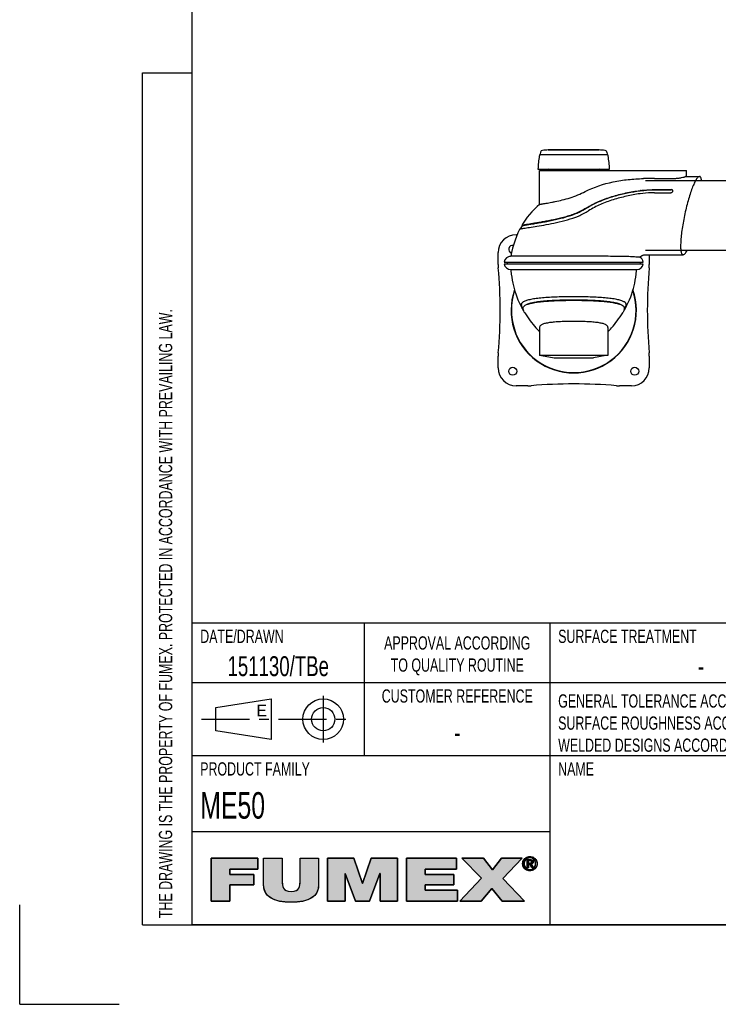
# Model space of a CAD drawing. Extents: x 0 to 210, y 0 to 297.
# Tile 1 of 3: x 0 to 105, y 0 to 148. Entities that reach past the tile are written whole.
import ezdxf

# ---------------------------------------------------------------- set-up
doc = ezdxf.new("R2010")
doc.units = 0
doc.header["$LTSCALE"] = 19.36
doc.linetypes.add('CENTER', pattern=[0.6, 0.375, -0.075, 0.075, -0.075])
doc.layers.get('0').update_dxf_attribs({"linetype": 'CONTINUOUS'})
for name, color, linetype in [('100350_DXF_CONTINUOUS_LINE', 7, 'CONTINUOUS'), ('102167_DXF_CONTINUOUS_LINE', 7, 'CONTINUOUS'), ('102200_DXF_CONTINUOUS_LINE', 7, 'CONTINUOUS'), ('102392_DXF_CONTINUOUS_LINE', 7, 'CONTINUOUS'), ('102392_DXF_FORMAT', 7, 'CONTINUOUS'), ('105-5481_DXF_CONTINUOUS_LI', 7, 'CONTINUOUS'), ('9933603_DXF_CONTINUOUS_LIN', 7, 'CONTINUOUS')]:
    doc.layers.add(name, color=color, linetype=linetype)
doc.styles.add('TEXTSTYLE_2', font='txt', dxfattribs={"width": 0.7})
doc.styles.add('TEXTSTYLE_3', font='txt')

# ---------------------------------------------------------------- blocks, each defined once
blk = doc.blocks.new('SYMBOL_11_BL0', base_point=(53.46, 18.84))
at = {"layer": '102392_DXF_FORMAT', "linetype": 'CONTINUOUS'}
for points in [[(76.95, 22.29), (77.12, 22.27), (77.28, 22.24), (77.43, 22.18), (76.33, 22.1), (76.48, 22.18), (76.63, 22.24), (76.79, 22.27)], [(31.68, 15.55), (28.88, 15.55), (28.88, 22.04), (35.91, 22.04), (35.91, 20.38), (31.68, 20.38), (31.68, 19.57), (35.31, 19.57), (35.31, 18.02), (31.68, 18.02)], [(45.09, 22.04), (45.09, 18.06), (45.05, 17.56), (44.94, 17.13), (44.76, 16.75), (44.51, 16.42), (44.19, 16.14), (43.78, 15.89), (43.27, 15.69), (42.64, 15.53), (41.87, 15.43), (40.95, 15.4), (40.03, 15.43), (39.26, 15.53), (38.63, 15.69), (38.12, 15.89), (37.71, 16.14), (37.38, 16.43), (37.13, 16.76), (36.95, 17.13), (36.84, 17.56), (36.8, 18.06), (36.8, 22.04), (39.6, 22.04), (39.6, 18.51), (39.62, 18.08), (39.67, 17.75), (39.78, 17.5), (39.95, 17.3), (40.19, 17.15), (40.52, 17.05), (40.97, 17.02), (41.4, 17.05), (41.72, 17.15), (41.96, 17.3), (42.12, 17.5), (42.22, 17.76), (42.28, 18.09), (42.29, 18.51), (42.29, 22.04)], [(49.07, 15.55), (46.42, 15.55), (46.42, 22.04), (50.41, 22.04), (51.7, 18.22), (51.73, 18.22), (53.03, 22.04), (57.01, 22.04), (57.01, 15.55), (54.37, 15.55), (54.37, 19.72), (54.34, 19.72), (52.76, 15.55), (50.67, 15.55), (49.09, 19.72), (49.07, 19.72)], [(66.03, 15.55), (58.36, 15.55), (58.36, 22.04), (65.89, 22.04), (65.89, 20.38), (61.17, 20.38), (61.17, 19.57), (65.46, 19.57), (65.46, 18.02), (61.17, 18.02), (61.17, 17.22), (66.03, 17.22)], [(69.59, 15.55), (66.38, 15.55), (69.67, 19.01), (66.68, 22.04), (69.96, 22.04), (71.34, 20.28), (72.69, 22.04), (75.79, 22.04), (72.88, 18.99), (76.12, 15.55), (72.75, 15.55), (71.2, 17.49)], [(76.31, 21.83), (76.23, 21.72), (76.16, 21.61), (76.12, 21.49), (76.09, 21.35), (76.08, 21.21), (75.87, 21.05), (75.86, 21.21), (75.87, 21.38), (75.91, 21.53), (75.97, 21.68), (76.05, 21.82), (76.36, 21.87)], [(76.09, 21.07), (76.12, 20.94), (76.16, 20.81), (76.23, 20.7), (76.31, 20.6), (76.15, 20.48), (76.05, 20.61), (75.97, 20.74), (75.91, 20.89), (75.87, 21.05), (76.08, 21.21)], [(76.46, 21.96), (76.36, 21.87), (76.05, 21.82), (76.15, 21.94), (76.57, 22.02)], [(76.69, 22.07), (76.57, 22.02), (76.15, 21.94), (76.27, 22.05), (76.82, 22.1)], [(76.95, 22.11), (76.82, 22.1), (76.27, 22.05), (76.33, 22.1), (77.43, 22.18), (77.57, 22.1), (77.64, 22.05), (77.76, 21.94), (77.85, 21.82), (77.93, 21.68), (77.99, 21.53), (78.03, 21.38), (78.04, 21.21), (78.03, 21.05), (77.99, 20.89), (77.93, 20.74), (77.86, 20.61), (77.76, 20.48), (77.64, 20.37), (77.57, 20.32), (77.43, 20.24), (77.28, 20.18), (77.12, 20.15), (76.79, 20.15), (76.63, 20.18), (76.48, 20.24), (76.4, 20.28), (76.95, 20.32), (77.09, 20.33), (77.22, 20.35), (77.34, 20.4), (77.45, 20.47), (77.55, 20.55), (77.59, 20.6), (77.67, 20.7), (77.74, 20.81), (77.78, 20.94), (77.81, 21.07), (77.82, 21.21), (77.81, 21.35), (77.78, 21.49), (77.74, 21.61), (77.67, 21.72), (77.59, 21.83), (77.55, 21.87), (77.45, 21.95), (77.34, 22.02), (77.21, 22.07), (77.09, 22.1)], [(76.73, 21.67), (76.54, 20.59), (76.54, 21.83), (77.01, 21.83), (77.01, 21.83), (77.12, 21.83), (77.2, 21.81), (77.27, 21.79), (77.33, 21.76), (77.37, 21.72), (77.39, 21.7), (77.4, 21.67), (77.43, 21.62), (77.44, 21.56), (77.45, 21.48), (77.44, 21.4), (77.43, 21.34), (77.4, 21.29), (77.08, 21.3), (77.12, 21.3), (77.15, 21.31), (77.18, 21.33), (77.2, 21.34), (77.22, 21.36), (77.23, 21.39), (77.24, 21.42), (77.25, 21.45), (77.25, 21.49), (77.25, 21.52), (77.24, 21.55), (77.23, 21.58), (77.22, 21.6), (77.2, 21.62), (77.17, 21.63), (77.14, 21.65), (77.11, 21.66), (77.07, 21.67), (77.02, 21.67), (76.98, 21.67), (76.85, 21.67)], [(76.95, 21.29), (76.97, 21.29), (77.03, 21.29), (77.08, 21.3), (77.4, 21.29), (76.73, 21.13), (76.73, 20.59), (76.54, 20.59), (76.73, 21.67), (76.73, 21.48), (76.73, 21.29), (76.84, 21.29)], [(77.13, 21.14), (77.48, 20.59), (77.27, 20.59), (76.94, 21.13), (76.73, 21.13), (77.4, 21.29), (77.36, 21.24), (77.32, 21.2), (77.26, 21.17), (77.2, 21.15)], [(76.35, 20.55), (76.46, 20.47), (76.26, 20.37), (76.15, 20.48), (76.31, 20.6)], [(76.57, 20.4), (76.69, 20.35), (76.4, 20.28), (76.26, 20.37), (76.46, 20.47)]]:
    blk.add_hatch(color=7, dxfattribs=at).paths.add_polyline_path(points)
at = {"layer": '102392_DXF_FORMAT', "color": 7, "linetype": 'CONTINUOUS'}
for p, q in [((35.91, 22.04), (28.88, 22.04)), ((28.88, 22.04), (28.88, 15.55)), ((35.91, 22.04), (28.88, 22.04)), ((28.88, 22.04), (28.88, 15.55)), ((35.91, 20.38), (35.91, 22.04)), ((35.91, 20.38), (35.91, 22.04)), ((50.41, 22.04), (46.42, 22.04)), ((46.42, 22.04), (46.42, 15.55)), ((50.41, 22.04), (46.42, 22.04)), ((46.42, 22.04), (46.42, 15.55)), ((51.7, 18.22), (50.41, 22.04)), ((51.7, 18.22), (50.41, 22.04)), ((53.03, 22.04), (51.73, 18.22)), ((53.03, 22.04), (51.73, 18.22)), ((57.01, 22.04), (53.03, 22.04)), ((57.01, 22.04), (53.03, 22.04)), ((57.01, 15.55), (57.01, 22.04)), ((57.01, 15.55), (57.01, 22.04)), ((65.89, 22.04), (58.36, 22.04)), ((58.36, 22.04), (58.36, 15.55)), ((65.89, 22.04), (58.36, 22.04)), ((58.36, 22.04), (58.36, 15.55)), ((65.89, 20.38), (65.89, 22.04)), ((65.89, 20.38), (65.89, 22.04)), ((69.96, 22.04), (66.68, 22.04)), ((66.68, 22.04), (69.67, 19.01)), ((69.96, 22.04), (66.68, 22.04)), ((66.68, 22.04), (69.67, 19.01)), ((71.34, 20.28), (69.96, 22.04)), ((71.34, 20.28), (69.96, 22.04)), ((72.69, 22.04), (71.34, 20.28)), ((72.69, 22.04), (71.34, 20.28)), ((75.79, 22.04), (72.69, 22.04)), ((75.79, 22.04), (72.69, 22.04)), ((72.88, 18.99), (75.79, 22.04)), ((72.88, 18.99), (75.79, 22.04)), ((31.68, 19.57), (31.68, 20.38)), ((31.68, 20.38), (35.91, 20.38)), ((31.68, 19.57), (31.68, 20.38)), ((31.68, 20.38), (35.91, 20.38)), ((35.31, 19.57), (31.68, 19.57)), ((35.31, 19.57), (31.68, 19.57)), ((35.31, 18.02), (35.31, 19.57)), ((35.31, 18.02), (35.31, 19.57)), ((49.07, 15.55), (49.07, 19.72)), ((49.07, 19.72), (49.09, 19.72)), ((49.07, 15.55), (49.07, 19.72)), ((49.07, 19.72), (49.09, 19.72)), ((49.09, 19.72), (50.67, 15.55)), ((49.09, 19.72), (50.67, 15.55)), ((52.76, 15.55), (54.34, 19.72)), ((52.76, 15.55), (54.34, 19.72)), ((54.34, 19.72), (54.37, 19.72)), ((54.34, 19.72), (54.37, 19.72)), ((54.37, 19.72), (54.37, 15.55)), ((54.37, 19.72), (54.37, 15.55)), ((61.17, 19.57), (61.17, 20.38)), ((61.17, 20.38), (65.89, 20.38)), ((61.17, 19.57), (61.17, 20.38)), ((61.17, 20.38), (65.89, 20.38)), ((65.46, 19.57), (61.17, 19.57)), ((65.46, 19.57), (61.17, 19.57)), ((65.46, 18.02), (65.46, 19.57)), ((65.46, 18.02), (65.46, 19.57)), ((31.68, 15.55), (31.68, 18.02)), ((31.68, 18.02), (35.31, 18.02)), ((31.68, 15.55), (31.68, 18.02)), ((31.68, 18.02), (35.31, 18.02)), ((51.73, 18.22), (51.7, 18.22)), ((51.73, 18.22), (51.7, 18.22)), ((61.17, 17.22), (61.17, 18.02)), ((61.17, 18.02), (65.46, 18.02)), ((61.17, 17.22), (61.17, 18.02)), ((61.17, 18.02), (65.46, 18.02)), ((69.67, 19.01), (66.38, 15.55)), ((69.67, 19.01), (66.38, 15.55)), ((76.12, 15.55), (72.88, 18.99)), ((76.12, 15.55), (72.88, 18.99)), ((66.03, 17.22), (61.17, 17.22)), ((66.03, 17.22), (61.17, 17.22)), ((66.03, 15.55), (66.03, 17.22)), ((66.03, 15.55), (66.03, 17.22)), ((69.59, 15.55), (71.2, 17.49)), ((69.59, 15.55), (71.2, 17.49)), ((71.2, 17.49), (72.75, 15.55)), ((71.2, 17.49), (72.75, 15.55)), ((28.88, 15.55), (31.68, 15.55)), ((28.88, 15.55), (31.68, 15.55)), ((46.42, 15.55), (49.07, 15.55)), ((46.42, 15.55), (49.07, 15.55)), ((50.67, 15.55), (52.76, 15.55)), ((50.67, 15.55), (52.76, 15.55)), ((54.37, 15.55), (57.01, 15.55)), ((54.37, 15.55), (57.01, 15.55)), ((58.36, 15.55), (66.03, 15.55)), ((58.36, 15.55), (66.03, 15.55)), ((66.38, 15.55), (69.59, 15.55)), ((66.38, 15.55), (69.59, 15.55)), ((72.75, 15.55), (76.12, 15.55)), ((72.75, 15.55), (76.12, 15.55))]:
    blk.add_line(p, q, dxfattribs=at)
for points in [[(76.95, 22.29), (77.12, 22.27), (77.28, 22.24), (77.43, 22.18), (76.33, 22.1), (76.48, 22.18), (76.63, 22.24), (76.79, 22.27), (76.95, 22.29)], [(31.68, 15.55), (28.88, 15.55), (28.88, 22.04), (35.91, 22.04), (35.91, 20.38), (31.68, 20.38), (31.68, 19.57), (35.31, 19.57), (35.31, 18.02), (31.68, 18.02), (31.68, 15.55)], [(45.09, 22.04), (45.09, 18.06), (45.05, 17.56), (44.94, 17.13), (44.76, 16.75), (44.51, 16.42), (44.19, 16.14), (43.78, 15.89), (43.27, 15.69), (42.64, 15.53), (41.87, 15.43), (40.95, 15.4), (40.03, 15.43), (39.26, 15.53), (38.63, 15.69), (38.12, 15.89), (37.71, 16.14), (37.38, 16.43), (37.13, 16.76), (36.95, 17.13), (36.84, 17.56), (36.8, 18.06), (36.8, 22.04), (39.6, 22.04), (39.6, 18.51), (39.62, 18.08), (39.67, 17.75), (39.78, 17.5), (39.95, 17.3), (40.19, 17.15), (40.52, 17.05), (40.97, 17.02), (41.4, 17.05), (41.72, 17.15), (41.96, 17.3), (42.12, 17.5), (42.22, 17.76), (42.28, 18.09), (42.29, 18.51), (42.29, 22.04), (45.09, 22.04)], [(49.07, 15.55), (46.42, 15.55), (46.42, 22.04), (50.41, 22.04), (51.7, 18.22), (51.73, 18.22), (53.03, 22.04), (57.01, 22.04), (57.01, 15.55), (54.37, 15.55), (54.37, 19.72), (54.34, 19.72), (52.76, 15.55), (50.67, 15.55), (49.09, 19.72), (49.07, 19.72), (49.07, 15.55)], [(66.03, 15.55), (58.36, 15.55), (58.36, 22.04), (65.89, 22.04), (65.89, 20.38), (61.17, 20.38), (61.17, 19.57), (65.46, 19.57), (65.46, 18.02), (61.17, 18.02), (61.17, 17.22), (66.03, 17.22), (66.03, 15.55)], [(69.59, 15.55), (66.38, 15.55), (69.67, 19.01), (66.68, 22.04), (69.96, 22.04), (71.34, 20.28), (72.69, 22.04), (75.79, 22.04), (72.88, 18.99), (76.12, 15.55), (72.75, 15.55), (71.2, 17.49), (69.59, 15.55)], [(76.31, 21.83), (76.23, 21.72), (76.16, 21.61), (76.12, 21.49), (76.09, 21.35), (76.08, 21.21), (75.87, 21.05), (75.86, 21.21), (75.87, 21.38), (75.91, 21.53), (75.97, 21.68), (76.05, 21.82), (76.36, 21.87), (76.31, 21.83)], [(76.09, 21.07), (76.12, 20.94), (76.16, 20.81), (76.23, 20.7), (76.31, 20.6), (76.15, 20.48), (76.05, 20.61), (75.97, 20.74), (75.91, 20.89), (75.87, 21.05), (76.08, 21.21), (76.09, 21.07)], [(76.46, 21.96), (76.36, 21.87), (76.05, 21.82), (76.15, 21.94), (76.57, 22.02), (76.46, 21.96)], [(76.69, 22.07), (76.57, 22.02), (76.15, 21.94), (76.27, 22.05), (76.82, 22.1), (76.69, 22.07)], [(76.95, 22.11), (76.82, 22.1), (76.27, 22.05), (76.33, 22.1), (77.43, 22.18), (77.57, 22.1), (77.64, 22.05), (77.76, 21.94), (77.85, 21.82), (77.93, 21.68), (77.99, 21.53), (78.03, 21.38), (78.04, 21.21), (78.03, 21.05), (77.99, 20.89), (77.93, 20.74), (77.86, 20.61), (77.76, 20.48), (77.64, 20.37), (77.57, 20.32), (77.43, 20.24), (77.28, 20.18), (77.12, 20.15), (76.79, 20.15), (76.63, 20.18), (76.48, 20.24), (76.4, 20.28), (76.95, 20.32), (77.09, 20.33), (77.22, 20.35), (77.34, 20.4), (77.45, 20.47), (77.55, 20.55), (77.59, 20.6), (77.67, 20.7), (77.74, 20.81), (77.78, 20.94), (77.81, 21.07), (77.82, 21.21), (77.81, 21.35), (77.78, 21.49), (77.74, 21.61), (77.67, 21.72), (77.59, 21.83), (77.55, 21.87), (77.45, 21.95), (77.34, 22.02), (77.21, 22.07), (77.09, 22.1), (76.95, 22.11)], [(76.73, 21.67), (76.54, 20.59), (76.54, 21.83), (77.01, 21.83), (77.01, 21.83), (77.12, 21.83), (77.2, 21.81), (77.27, 21.79), (77.33, 21.76), (77.37, 21.72), (77.39, 21.7), (77.4, 21.67), (77.43, 21.62), (77.44, 21.56), (77.45, 21.48), (77.44, 21.4), (77.43, 21.34), (77.4, 21.29), (77.08, 21.3), (77.12, 21.3), (77.15, 21.31), (77.18, 21.33), (77.2, 21.34), (77.22, 21.36), (77.23, 21.39), (77.24, 21.42), (77.25, 21.45), (77.25, 21.49), (77.25, 21.52), (77.24, 21.55), (77.23, 21.58), (77.22, 21.6), (77.2, 21.62), (77.17, 21.63), (77.14, 21.65), (77.11, 21.66), (77.07, 21.67), (77.02, 21.67), (76.98, 21.67), (76.85, 21.67), (76.73, 21.67)], [(76.95, 21.29), (76.97, 21.29), (77.03, 21.29), (77.08, 21.3), (77.4, 21.29), (76.73, 21.13), (76.73, 20.59), (76.54, 20.59), (76.73, 21.67), (76.73, 21.48), (76.73, 21.29), (76.84, 21.29), (76.95, 21.29)], [(77.13, 21.14), (77.48, 20.59), (77.27, 20.59), (76.94, 21.13), (76.73, 21.13), (77.4, 21.29), (77.36, 21.24), (77.32, 21.2), (77.26, 21.17), (77.2, 21.15), (77.13, 21.14)], [(76.35, 20.55), (76.46, 20.47), (76.26, 20.37), (76.15, 20.48), (76.31, 20.6), (76.35, 20.55)], [(76.57, 20.4), (76.69, 20.35), (76.4, 20.28), (76.26, 20.37), (76.46, 20.47), (76.57, 20.4)]]:
    blk.add_lwpolyline(points, dxfattribs=at)
for points, knots in [([(76.95, 20.14), (77.54, 20.14), (78.04, 20.59), (78.04, 21.21), (78.04, 21.83), (77.54, 22.29), (76.95, 22.29), (76.36, 22.29), (75.86, 21.83), (75.86, 21.21), (75.86, 20.59), (76.36, 20.14), (76.95, 20.14)], [0, 0, 0, 0, 1, 1, 1, 2, 2, 2, 3, 3, 3, 4, 4, 4, 4]), ([(76.95, 20.14), (77.54, 20.14), (78.04, 20.59), (78.04, 21.21), (78.04, 21.83), (77.54, 22.29), (76.95, 22.29), (76.36, 22.29), (75.86, 21.83), (75.86, 21.21), (75.86, 20.59), (76.36, 20.14), (76.95, 20.14)], [0, 0, 0, 0, 1, 1, 1, 2, 2, 2, 3, 3, 3, 4, 4, 4, 4]), ([(45.09, 22.04), (45.09, 22.04), (42.29, 22.04), (42.29, 22.04), (42.29, 22.04), (42.29, 18.51), (42.29, 18.51), (42.29, 17.84), (42.29, 17.02), (40.97, 17.02), (39.6, 17.02), (39.6, 17.84), (39.6, 18.51), (39.6, 18.51), (39.6, 22.04), (39.6, 22.04), (39.6, 22.04), (36.8, 22.04), (36.8, 22.04), (36.8, 22.04), (36.8, 18.06), (36.8, 18.06), (36.8, 16.26), (38.18, 15.4), (40.95, 15.4), (43.73, 15.4), (45.09, 16.26), (45.09, 18.06), (45.09, 18.06), (45.09, 22.04), (45.09, 22.04)], [0, 0, 0, 0, 1, 1, 1, 2, 2, 2, 3, 3, 3, 4, 4, 4, 5, 5, 5, 6, 6, 6, 7, 7, 7, 8, 8, 8, 9, 9, 9, 10, 10, 10, 10]), ([(45.09, 22.04), (45.09, 22.04), (42.29, 22.04), (42.29, 22.04), (42.29, 22.04), (42.29, 18.51), (42.29, 18.51), (42.29, 17.84), (42.29, 17.02), (40.97, 17.02), (39.6, 17.02), (39.6, 17.84), (39.6, 18.51), (39.6, 18.51), (39.6, 22.04), (39.6, 22.04), (39.6, 22.04), (36.8, 22.04), (36.8, 22.04), (36.8, 22.04), (36.8, 18.06), (36.8, 18.06), (36.8, 16.26), (38.18, 15.4), (40.95, 15.4), (43.73, 15.4), (45.09, 16.26), (45.09, 18.06), (45.09, 18.06), (45.09, 22.04), (45.09, 22.04)], [0, 0, 0, 0, 1, 1, 1, 2, 2, 2, 3, 3, 3, 4, 4, 4, 5, 5, 5, 6, 6, 6, 7, 7, 7, 8, 8, 8, 9, 9, 9, 10, 10, 10, 10]), ([(76.08, 21.21), (76.08, 21.72), (76.46, 22.11), (76.95, 22.11), (77.44, 22.11), (77.82, 21.72), (77.82, 21.21), (77.82, 20.7), (77.44, 20.32), (76.95, 20.32), (76.46, 20.32), (76.08, 20.7), (76.08, 21.21)], [0, 0, 0, 0, 1, 1, 1, 2, 2, 2, 3, 3, 3, 4, 4, 4, 4]), ([(76.08, 21.21), (76.08, 21.72), (76.46, 22.11), (76.95, 22.11), (77.44, 22.11), (77.82, 21.72), (77.82, 21.21), (77.82, 20.7), (77.44, 20.32), (76.95, 20.32), (76.46, 20.32), (76.08, 20.7), (76.08, 21.21)], [0, 0, 0, 0, 1, 1, 1, 2, 2, 2, 3, 3, 3, 4, 4, 4, 4]), ([(76.73, 21.13), (76.73, 21.13), (76.94, 21.13), (76.94, 21.13), (76.94, 21.13), (77.27, 20.59), (77.27, 20.59), (77.27, 20.59), (77.48, 20.59), (77.48, 20.59), (77.48, 20.59), (77.13, 21.14), (77.13, 21.14), (77.31, 21.16), (77.45, 21.26), (77.45, 21.48), (77.45, 21.72), (77.3, 21.83), (77.01, 21.83), (77.01, 21.83), (76.54, 21.83), (76.54, 21.83), (76.54, 21.83), (76.54, 20.59), (76.54, 20.59), (76.54, 20.59), (76.73, 20.59), (76.73, 20.59), (76.73, 20.59), (76.73, 21.13), (76.73, 21.13)], [0, 0, 0, 0, 1, 1, 1, 2, 2, 2, 3, 3, 3, 4, 4, 4, 5, 5, 5, 6, 6, 6, 7, 7, 7, 8, 8, 8, 9, 9, 9, 10, 10, 10, 10]), ([(76.73, 21.13), (76.73, 21.13), (76.94, 21.13), (76.94, 21.13), (76.94, 21.13), (77.27, 20.59), (77.27, 20.59), (77.27, 20.59), (77.48, 20.59), (77.48, 20.59), (77.48, 20.59), (77.13, 21.14), (77.13, 21.14), (77.31, 21.16), (77.45, 21.26), (77.45, 21.48), (77.45, 21.72), (77.3, 21.83), (77.01, 21.83), (77.01, 21.83), (76.54, 21.83), (76.54, 21.83), (76.54, 21.83), (76.54, 20.59), (76.54, 20.59), (76.54, 20.59), (76.73, 20.59), (76.73, 20.59), (76.73, 20.59), (76.73, 21.13), (76.73, 21.13)], [0, 0, 0, 0, 1, 1, 1, 2, 2, 2, 3, 3, 3, 4, 4, 4, 5, 5, 5, 6, 6, 6, 7, 7, 7, 8, 8, 8, 9, 9, 9, 10, 10, 10, 10]), ([(76.73, 21.29), (76.73, 21.29), (76.73, 21.67), (76.73, 21.67), (76.73, 21.67), (76.98, 21.67), (76.98, 21.67), (77.11, 21.67), (77.25, 21.64), (77.25, 21.49), (77.25, 21.3), (77.11, 21.29), (76.95, 21.29), (76.95, 21.29), (76.73, 21.29), (76.73, 21.29)], [0, 0, 0, 0, 1, 1, 1, 2, 2, 2, 3, 3, 3, 4, 4, 4, 5, 5, 5, 5]), ([(76.73, 21.29), (76.73, 21.29), (76.73, 21.67), (76.73, 21.67), (76.73, 21.67), (76.98, 21.67), (76.98, 21.67), (77.11, 21.67), (77.25, 21.64), (77.25, 21.49), (77.25, 21.3), (77.11, 21.29), (76.95, 21.29), (76.95, 21.29), (76.73, 21.29), (76.73, 21.29)], [0, 0, 0, 0, 1, 1, 1, 2, 2, 2, 3, 3, 3, 4, 4, 4, 5, 5, 5, 5])]:
    blk.add_open_spline(points, degree=3, knots=knots, dxfattribs=at)
for points in [[(76.95, 20.32), (76.4, 20.28), (76.82, 20.33), (76.69, 20.35)], [(76.95, 20.14), (76.79, 20.15), (77.12, 20.15)]]:
    blk.add_solid(points, dxfattribs=at)
blk = doc.blocks.new('SYMBOL_0_BL1', base_point=(39, 43))
at = {"layer": '102392_DXF_CONTINUOUS_LINE', "color": 7, "linetype": 'CONTINUOUS'}
for p, q in [((29.59375, 44.75), (37.90625, 46.0625)), ((37.90625, 46.0625), (37.90625, 39.9375)), ((29.59375, 41.25), (29.59375, 44.75)), ((37.90625, 39.9375), (29.59375, 41.25))]:
    blk.add_line(p, q, dxfattribs=at)
at = {"layer": '102392_DXF_CONTINUOUS_LINE', "color": 7, "linetype": 'CENTER'}
for p, q in [((45.78125, 46.5), (45.78125, 39.5)), ((27.40625, 43), (50.59375, 43))]:
    blk.add_line(p, q, dxfattribs=at)
at = {"layer": '102392_DXF_CONTINUOUS_LINE', "color": 7, "linetype": 'CONTINUOUS'}
for radius in [3.0625, 1.75]:
    blk.add_circle((45.78125, 43), radius, dxfattribs=at)

msp = doc.modelspace()

# ---------------------------------------------------------------- linework, layer by layer
at = {"layer": '100350_DXF_CONTINUOUS_LINE', "color": 7, "linetype": 'CONTINUOUS'}
for p, q in [((74.87, 116.07), (75.03, 116.07)), ((72.17, 111.59), (72.17, 113.37)), ((94.97, 113.05), (94.97, 111.59)), ((72.17, 95.97), (72.17, 97.75)), ((94.97, 97.75), (94.97, 95.97)), ((76.65, 93.27), (74.87, 93.27)), ((92.27, 93.27), (90.49, 93.27))]:
    msp.add_line(p, q, dxfattribs=at)
for centre in [(74.37, 95.47), (92.77, 95.47)]:
    msp.add_circle(centre, 0.605, dxfattribs=at)
for centre, radius, start, end in [((74.87, 113.37), 2.7, 90, 180), ((74.37, 113.87), 0.605, 80.4512, 252.0658), ((77.87, 111.59), 5.7, 180, 184.9645), ((89.27, 111.59), 5.7, 355.0355, 360), ((-1.8, 104.67), 74.27, 355.0355, 4.9645), ((168.94, 104.67), 74.27, 175.0355, 184.9645), ((83.57, 104.67), 9.45, 161.0001, 19.0002), ((83.57, 104.67), 9.4, 161.4283, 18.5717), ((77.87, 97.75), 5.7, 175.0355, 180), ((89.27, 97.75), 5.7, 0, 4.9645), ((74.87, 95.97), 2.7, 180, 270), ((92.27, 95.97), 2.7, 270, 360), ((83.57, 19.3), 74.27, 85.0355, 94.9645), ((76.65, 98.97), 5.7, 270, 274.9645), ((90.49, 98.97), 5.7, 265.0355, 270)]:
    msp.add_arc(centre, radius, start, end, dxfattribs=at)
at = {"layer": '102167_DXF_CONTINUOUS_LINE', "color": 7, "linetype": 'CONTINUOUS'}
for p, q in [((123.37, 124.21), (94.4, 124.21)), ((124.6, 113.69), (94.4, 113.69))]:
    msp.add_line(p, q, dxfattribs=at)
at = {"layer": '102200_DXF_CONTINUOUS_LINE', "color": 7, "linetype": 'CONTINUOUS'}
for p, q in [((78.42, 120.63), (78.42, 125.75)), ((78.42, 125.75), (100.59, 125.75)), ((100.51, 125.75), (100.51, 124.85)), ((100.51, 124.85), (102.53, 124.85)), ((100.59, 124.85), (100.59, 125.75)), ((95.76, 124.57), (98.81, 124.57)), ((93.56, 122.25), (93.55, 122.25)), ((95.77, 122.41), (98.2, 122.41)), ((95.84, 122.87), (98.27, 122.87)), ((95.84, 122.84), (98.27, 122.84)), ((85.79, 119.67), (85.8, 119.68)), ((75.77, 117.42), (75.51, 116.95)), ((75.72, 117.44), (75.77, 117.42)), ((94.4, 113.05), (100.06, 113.05)), ((73.09, 111.95), (94.05, 111.95)), ((73.09, 111.67), (94.05, 111.67)), ((74.05, 112.82), (74.09, 112.82)), ((74.11, 112.82), (74.09, 112.82)), ((83.56, 112.82), (74.11, 112.82)), ((74.05, 110.8), (74.06, 110.8)), ((74.06, 110.8), (74.07, 110.8)), ((74.07, 110.8), (83.57, 110.8)), ((83.57, 110.8), (93.07, 110.8)), ((93.08, 110.8), (93.07, 110.8)), ((75.85, 104.96), (75.94, 104.8)), ((76.18, 104.29), (76.38, 103.97)), ((91.19, 104.8), (91.29, 104.96)), ((78.42, 102.08), (78.42, 97.87)), ((88.72, 102.08), (88.72, 97.87)), ((88.72, 97.87), (78.42, 97.87)), ((78.72, 97.87), (80.61, 97.49)), ((80.61, 97.49), (86.53, 97.49)), ((88.42, 97.87), (86.53, 97.49))]:
    msp.add_line(p, q, dxfattribs=at)
for points in [[(78.42, 120.63), (78.06, 120.32), (77.65, 119.94), (77.26, 119.54), (76.9, 119.12), (76.56, 118.7), (76.24, 118.26), (75.94, 117.81), (75.72, 117.45)], [(75.43, 116.92), (75.39, 116.85), (75.15, 116.34), (74.92, 115.8), (74.71, 115.24), (74.52, 114.66), (74.35, 114.04), (74.2, 113.39), (74.09, 112.82)], [(93.53, 112.68), (93.55, 112.7), (93.59, 112.73), (93.63, 112.77), (93.67, 112.8), (93.71, 112.83), (93.75, 112.86), (93.8, 112.89), (93.84, 112.91), (93.89, 112.94), (93.95, 112.96), (94, 112.98), (94.06, 113), (94.12, 113.02), (94.19, 113.03), (94.26, 113.04), (94.34, 113.05), (94.4, 113.05)], [(74.06, 110.8), (74.08, 110.66), (74.15, 110.14), (74.22, 109.65), (74.3, 109.2), (74.38, 108.77), (74.47, 108.36), (74.58, 107.95), (74.69, 107.55), (74.82, 107.14), (74.98, 106.71), (75.15, 106.26), (75.34, 105.83), (75.54, 105.42), (75.77, 105)], [(91.37, 105), (91.59, 105.42), (91.79, 105.83), (91.98, 106.26), (92.16, 106.71), (92.32, 107.14), (92.45, 107.55), (92.56, 107.95), (92.66, 108.36), (92.76, 108.77), (92.84, 109.2), (92.92, 109.65), (92.99, 110.14), (93.06, 110.66), (93.07, 110.8)], [(76.38, 103.97), (76.59, 103.67), (76.8, 103.37), (77.01, 103.08), (77.22, 102.81), (77.43, 102.54), (77.64, 102.29), (77.84, 102.05), (78.04, 101.83), (78.24, 101.62), (78.42, 101.42)], [(90.55, 103.67), (90.76, 103.97), (90.96, 104.29)], [(88.72, 101.42), (88.9, 101.62), (89.1, 101.83), (89.29, 102.05), (89.5, 102.29), (89.71, 102.54), (89.92, 102.81), (90.13, 103.08), (90.34, 103.37), (90.55, 103.67)]]:
    msp.add_lwpolyline(points, dxfattribs=at)
for centre, radius, start, end in [((83.57, 106.34), 20, 101.0899, 104.0341), ((83.57, 106.34), 20, 75.9659, 78.9101), ((95.74, 63.84), 60.73, 89.9821, 91.5738), ((96.27, 103.24), 19.2, 97.9938, 98.1199), ((96.01, 103.87), 19.02, 97.2227, 97.3761), ((98.35, 122.67), 0.174, 4.6966, 12.2091), ((74.09, 111.81), 1.01, 92, 172.0324), ((74.09, 111.81), 1.01, 187.9676, 268), ((93.05, 111.81), 1.01, 272, 352.0324), ((93.05, 111.81), 1.01, 7.9676, 60.8192), ((76.64, 104.78), 1.35, 119.2054, 121.5232), ((90.49, 104.78), 1.35, 58.4781, 60.7893), ((78.06, 106.26), 2.62, 208.7343, 210.4569), ((78.5, 106.51), 3.12, 210.4303, 211.1612), ((78.12, 106.29), 2.63, 208.5616, 210.4357), ((78.78, 105.93), 3.07, 209.7283, 210.1721), ((79.4, 106.3), 3.8, 210.2361, 211.9), ((87.9, 106.2), 3.61, 328.0563, 329.8105), ((88.37, 105.92), 3.05, 329.8299, 330.3467), ((89.02, 106.29), 2.63, 329.5643, 331.4379), ((88.67, 106.5), 3.09, 328.9544, 329.5755), ((89.08, 106.26), 2.62, 329.5471, 331.266)]:
    msp.add_arc(centre, radius, start, end, dxfattribs=at)
msp.add_ellipse((100.51, 118.95), major_axis=(0, 5.9), ratio=0.199436, start_param=-0.000075, end_param=0.073997, dxfattribs=at)
for points, knots in [([(98.81, 124.57), (98.99, 124.57), (99.33, 124.59), (99.8, 124.67), (100.13, 124.75), (100.33, 124.8), (100.39, 124.82), (100.42, 124.83)], [0, 0, 0, 0, 0.329688, 0.633309, 0.868501, 0.949075, 1, 1, 1, 1]), ([(102.53, 124.85), (102.45, 124.85), (102.31, 124.75), (102.16, 124.58), (102.03, 124.38), (101.89, 124.13), (101.67, 123.7), (101.41, 123.05), (101.1, 122.17), (100.8, 121.16), (100.52, 120.08), (100.27, 118.95), (100.05, 117.83), (99.88, 116.74), (99.76, 115.74), (99.7, 114.97), (99.69, 114.42), (99.69, 114.07), (99.72, 113.77), (99.75, 113.52), (99.8, 113.32), (99.87, 113.17), (99.95, 113.07), (100.03, 113.05), (100.06, 113.05)], [0, 0, 0, 0, 0.020327, 0.035731, 0.055026, 0.078204, 0.105129, 0.169285, 0.245208, 0.330087, 0.420839, 0.514236, 0.607, 0.69588, 0.777714, 0.849536, 0.880857, 0.90873, 0.932925, 0.953278, 0.969738, 0.982453, 0.992022, 1, 1, 1, 1]), ([(102.86, 124.21), (102.85, 124.3), (102.82, 124.46), (102.76, 124.65), (102.7, 124.75), (102.65, 124.81), (102.59, 124.84), (102.55, 124.85), (102.53, 124.85)], [0, 0, 0, 0, 0.365497, 0.642958, 0.751433, 0.843138, 0.923369, 1, 1, 1, 1]), ([(85.29, 122.58), (86.62, 123.27), (88.8, 123.97), (91.78, 124.43), (93.31, 124.52), (94.08, 124.54)], [0, 0, 0, 0, 0.493291, 0.746367, 1, 1, 1, 1]), ([(78.42, 120.63), (78.43, 120.64), (78.44, 120.64), (78.48, 120.65), (78.54, 120.66), (78.61, 120.68), (78.7, 120.7), (78.86, 120.72), (79.1, 120.76), (79.43, 120.82), (79.83, 120.89), (80.27, 120.97), (80.96, 121.1), (81.88, 121.31), (83.03, 121.63), (84.19, 122.05), (84.93, 122.4), (85.29, 122.58)], [0, 0, 0, 0, 0.002704, 0.007985, 0.01587, 0.026338, 0.039354, 0.054876, 0.093187, 0.140697, 0.196694, 0.260334, 0.330655, 0.487013, 0.656577, 0.83017, 1, 1, 1, 1]), ([(85.45, 120.09), (86.05, 120.47), (87.32, 121.12), (89.33, 121.85), (91.42, 122.39), (92.85, 122.64), (93.57, 122.73)], [0, 0, 0, 0, 0.246142, 0.495647, 0.747524, 1, 1, 1, 1]), ([(85.46, 120.06), (86.23, 120.55), (87.68, 121.25), (89.8, 121.95), (91.7, 122.41), (92.94, 122.62), (93.57, 122.7)], [0, 0, 0, 0, 0.318361, 0.558674, 0.778811, 1, 1, 1, 1]), ([(93.55, 122.25), (92.87, 122.15), (91.51, 121.9), (89.51, 121.37), (87.58, 120.67), (86.37, 120.04), (85.8, 119.68)], [0, 0, 0, 0, 0.25233, 0.504247, 0.753808, 1, 1, 1, 1]), ([(93.57, 122.7), (93.76, 122.72), (94.51, 122.81), (95.27, 122.84), (95.84, 122.84)], [0, 0, 0, 0, 0.243654, 1, 1, 1, 1]), ([(95.77, 122.41), (95.59, 122.41), (94.87, 122.39), (94.14, 122.33), (93.6, 122.26)], [0, 0, 0, 0, 0.248858, 1, 1, 1, 1]), ([(93.62, 122.74), (93.8, 122.76), (94.54, 122.84), (95.28, 122.87), (95.84, 122.87)], [0, 0, 0, 0, 0.251187, 1, 1, 1, 1]), ([(98.2, 122.41), (98.24, 122.41), (98.33, 122.42), (98.44, 122.48), (98.51, 122.57), (98.53, 122.65), (98.53, 122.68)], [0, 0, 0, 0, 0.27286, 0.539253, 0.782972, 1, 1, 1, 1]), ([(98.52, 122.71), (98.52, 122.73), (98.5, 122.78), (98.41, 122.85), (98.32, 122.87), (98.27, 122.87)], [0, 0, 0, 0, 0.223927, 0.461964, 1, 1, 1, 1]), ([(98.5, 122.75), (98.47, 122.78), (98.4, 122.83), (98.32, 122.84), (98.27, 122.84)], [0, 0, 0, 0, 0.471541, 1, 1, 1, 1]), ([(75.55, 116.96), (75.62, 116.97), (75.78, 117), (76.22, 117.08), (76.98, 117.19), (78.11, 117.37), (79.47, 117.6), (81.01, 117.91), (82.64, 118.3), (84.28, 118.85), (85.31, 119.37), (85.79, 119.67)], [0, 0, 0, 0, 0.01901, 0.046606, 0.126127, 0.234686, 0.366991, 0.516659, 0.676571, 0.839578, 1, 1, 1, 1]), ([(85.45, 120.09), (85.21, 119.93), (84.7, 119.64), (83.63, 119.16), (82.24, 118.71), (80.59, 118.32), (79.28, 118.07), (78.33, 117.9), (77.7, 117.8), (77.15, 117.71), (76.68, 117.63), (76.35, 117.58), (76.13, 117.54), (76, 117.52), (75.89, 117.5), (75.81, 117.48), (75.76, 117.46), (75.73, 117.46), (75.72, 117.45)], [0, 0, 0, 0, 0.085769, 0.172837, 0.347802, 0.517215, 0.672227, 0.741659, 0.80441, 0.85961, 0.906499, 0.944427, 0.959864, 0.972876, 0.98342, 0.991465, 0.996985, 1, 1, 1, 1]), ([(75.77, 117.42), (75.77, 117.42), (75.78, 117.43), (75.8, 117.43), (75.82, 117.44), (75.87, 117.45), (75.96, 117.47), (76.09, 117.5), (76.25, 117.53), (76.44, 117.56), (76.67, 117.6), (77.04, 117.66), (77.56, 117.74), (78.28, 117.86), (79.08, 118), (79.93, 118.16), (80.79, 118.34), (81.85, 118.59), (83.06, 118.93), (84.35, 119.43), (85.11, 119.84), (85.46, 120.06)], [0, 0, 0, 0, 0.000929, 0.00267, 0.005269, 0.008736, 0.018274, 0.03125, 0.047608, 0.067262, 0.090111, 0.116061, 0.176898, 0.249025, 0.330508, 0.417737, 0.506231, 0.59093, 0.743609, 0.877166, 1, 1, 1, 1]), ([(75.72, 117.45), (75.72, 117.45), (75.72, 117.44), (75.72, 117.44), (75.72, 117.44)], [0, 0, 0, 0, 0.432436, 1, 1, 1, 1]), ([(75.72, 117.45), (75.72, 117.45), (75.72, 117.45), (75.72, 117.45), (75.72, 117.45)], [0, 0, 0, 0, 0.57, 1, 1, 1, 1]), ([(75.43, 116.92), (75.43, 116.92), (75.45, 116.93), (75.47, 116.94), (75.51, 116.95), (75.54, 116.95), (75.55, 116.96)], [0, 0, 0, 0, 0.096857, 0.293592, 0.594445, 1, 1, 1, 1]), ([(100.06, 113.05), (100.11, 113.05), (100.21, 113.09), (100.35, 113.22), (100.51, 113.43), (100.61, 113.59), (100.66, 113.69)], [0, 0, 0, 0, 0.149894, 0.358997, 0.641499, 1, 1, 1, 1]), ([(93.43, 112.66), (93.36, 112.66), (93.2, 112.68), (92.91, 112.7), (92.54, 112.73), (91.92, 112.77), (91.01, 112.79), (89.78, 112.81), (88.39, 112.81), (86.85, 112.81), (85.23, 112.82), (84.12, 112.82), (83.56, 112.82)], [0, 0, 0, 0, 0.02016, 0.050086, 0.088122, 0.132799, 0.238755, 0.364207, 0.50668, 0.662992, 0.829026, 1, 1, 1, 1]), ([(93.53, 112.68), (93.52, 112.67), (93.49, 112.67), (93.45, 112.66), (93.43, 112.66)], [0, 0, 0, 0, 0.325605, 1, 1, 1, 1]), ([(75.94, 105.93), (75.86, 105.88), (75.75, 105.8), (75.66, 105.65), (75.61, 105.5), (75.63, 105.26), (75.71, 105.09), (75.77, 105)], [0, 0, 0, 0, 0.258448, 0.368549, 0.474276, 0.703321, 1, 1, 1, 1]), ([(75.94, 105.93), (75.86, 105.87), (75.75, 105.78), (75.68, 105.62), (75.65, 105.47), (75.69, 105.26), (75.77, 105.11), (75.81, 105.03)], [0, 0, 0, 0, 0.280256, 0.394707, 0.503773, 0.732488, 1, 1, 1, 1]), ([(83.57, 106.71), (82.74, 106.71), (81.52, 106.69), (79.95, 106.62), (78.89, 106.54), (77.95, 106.45), (77.14, 106.32), (76.5, 106.18), (76.13, 106.04), (75.98, 105.96)], [0, 0, 0, 0, 0.32434, 0.476294, 0.616335, 0.741091, 0.847744, 0.934274, 1, 1, 1, 1]), ([(76.25, 105.42), (76.39, 105.5), (76.74, 105.64), (77.35, 105.79), (78.12, 105.92), (79.03, 106.01), (80.06, 106.09), (81.59, 106.16), (82.77, 106.18), (83.57, 106.18)], [0, 0, 0, 0, 0.064883, 0.150684, 0.256913, 0.381582, 0.521846, 0.674273, 1, 1, 1, 1]), ([(83.57, 106.21), (82.77, 106.21), (81.6, 106.19), (80.09, 106.12), (79.07, 106.04), (78.16, 105.94), (77.39, 105.82), (76.78, 105.67), (76.43, 105.53), (76.3, 105.45)], [0, 0, 0, 0, 0.325451, 0.477929, 0.618202, 0.742895, 0.849693, 0.936118, 1, 1, 1, 1]), ([(91.15, 105.96), (91.01, 106.04), (90.64, 106.18), (90, 106.32), (89.19, 106.45), (88.25, 106.54), (87.19, 106.62), (85.61, 106.69), (84.4, 106.71), (83.57, 106.71)], [0, 0, 0, 0, 0.06572, 0.152246, 0.258897, 0.383652, 0.523695, 0.675652, 1, 1, 1, 1]), ([(90.84, 105.45), (90.71, 105.53), (90.36, 105.67), (89.75, 105.82), (88.98, 105.94), (88.07, 106.04), (87.05, 106.12), (85.54, 106.19), (84.37, 106.21), (83.57, 106.21)], [0, 0, 0, 0, 0.063897, 0.150324, 0.257124, 0.381804, 0.522084, 0.674554, 1, 1, 1, 1]), ([(83.57, 106.18), (84.37, 106.18), (85.55, 106.16), (87.08, 106.09), (88.1, 106.01), (89.01, 105.92), (89.79, 105.79), (90.4, 105.64), (90.75, 105.5), (90.89, 105.42)], [0, 0, 0, 0, 0.325732, 0.47816, 0.618426, 0.743088, 0.849316, 0.935117, 1, 1, 1, 1]), ([(91.37, 105), (91.42, 105.09), (91.51, 105.26), (91.53, 105.5), (91.48, 105.65), (91.39, 105.8), (91.28, 105.88), (91.2, 105.93)], [0, 0, 0, 0, 0.29668, 0.525726, 0.631455, 0.741557, 1, 1, 1, 1]), ([(91.33, 105.03), (91.37, 105.11), (91.44, 105.26), (91.48, 105.47), (91.46, 105.62), (91.38, 105.78), (91.28, 105.87), (91.2, 105.93)], [0, 0, 0, 0, 0.267492, 0.49619, 0.605255, 0.719711, 1, 1, 1, 1]), ([(75.82, 104.9), (75.84, 104.88), (75.89, 104.79), (75.95, 104.7), (76, 104.63)], [0, 0, 0, 0, 0.233356, 1, 1, 1, 1]), ([(76.11, 104.41), (76.05, 104.51), (75.96, 104.7), (75.91, 104.95), (75.96, 105.12), (76.05, 105.28), (76.17, 105.37), (76.25, 105.42)], [0, 0, 0, 0, 0.307649, 0.539151, 0.643015, 0.749826, 1, 1, 1, 1]), ([(90.89, 105.42), (90.97, 105.37), (91.08, 105.28), (91.18, 105.12), (91.22, 104.96), (91.18, 104.7), (91.09, 104.51), (91.03, 104.41)], [0, 0, 0, 0, 0.250495, 0.357449, 0.4614, 0.692809, 1, 1, 1, 1]), ([(91.14, 104.63), (91.15, 104.65), (91.22, 104.74), (91.28, 104.83), (91.32, 104.9)], [0, 0, 0, 0, 0.267161, 1, 1, 1, 1]), ([(83.57, 102.99), (83.23, 102.99), (82.57, 102.99), (81.61, 102.95), (80.72, 102.9), (79.95, 102.82), (79.32, 102.71), (78.89, 102.59), (78.64, 102.45), (78.51, 102.34), (78.43, 102.22), (78.42, 102.12), (78.42, 102.08)], [0, 0, 0, 0, 0.186408, 0.365518, 0.530407, 0.674848, 0.79386, 0.884552, 0.919596, 0.948924, 0.974659, 1, 1, 1, 1]), ([(88.72, 102.08), (88.72, 102.12), (88.7, 102.22), (88.63, 102.34), (88.5, 102.45), (88.25, 102.59), (87.82, 102.71), (87.19, 102.82), (86.42, 102.9), (85.53, 102.95), (84.57, 102.99), (83.91, 102.99), (83.57, 102.99)], [0, 0, 0, 0, 0.025341, 0.051076, 0.080404, 0.115448, 0.206139, 0.325151, 0.469592, 0.634481, 0.813591, 1, 1, 1, 1])]:
    msp.add_open_spline(points, degree=3, knots=knots, dxfattribs=at)
msp.add_open_spline([(98.53, 122.69), (98.52, 122.71), (98.51, 122.73), (98.5, 122.75)], degree=3, dxfattribs=at)
at = {"layer": '102392_DXF_FORMAT', "color": 7, "linetype": 'CONTINUOUS'}
for p, q in [((26, 12), (26, 281)), ((18.5, 12), (18.5, 140.5)), ((18.5, 140.5), (26, 140.5)), ((196.5, 57.5), (26, 57.5)), ((26, 12), (26, 57.5)), ((52, 37.5), (52, 57.5)), ((80, 12), (80, 57.5)), ((196.5, 48.5), (26, 48.5)), ((196.5, 37.5), (26, 37.5)), ((80, 26), (26, 26)), ((0, 0), (0, 15)), ((18.5, 12), (196.5, 12)), ((196.5, 12), (26, 12)), ((0, 0), (15, 0))]:
    msp.add_line(p, q, dxfattribs=at)
at = {"layer": '105-5481_DXF_CONTINUOUS_LI', "color": 7, "linetype": 'CONTINUOUS'}
for p, q in [((78.58, 128.55), (78.51, 128.19)), ((78.51, 128.19), (88.62, 128.19)), ((79.73, 128.87), (79.73, 128.85)), ((87.41, 128.87), (79.73, 128.87)), ((79.73, 128.85), (87.41, 128.85)), ((87.41, 128.87), (87.41, 128.85)), ((88.56, 128.55), (88.62, 128.19)), ((78.17, 125.95), (88.97, 125.95))]:
    msp.add_line(p, q, dxfattribs=at)
for centre, radius, start, end in [((98.24, 124.9), 20.1, 171.1852, 177.0149), ((78.68, 127.94), 0.3, 122.6728, 171.1852), ((78.87, 128.49), 0.3, 93.7727, 169.4941), ((83.57, 57.26), 71.69, 93.0705, 93.7727), ((83.57, 57.26), 71.69, 86.2273, 86.9295), ((88.27, 128.49), 0.3, 10.5059, 86.2273), ((88.46, 127.94), 0.3, 8.8148, 57.3272), ((68.9, 124.9), 20.1, 2.9851, 8.8148)]:
    msp.add_arc(centre, radius, start, end, dxfattribs=at)
at = {"layer": '9933603_DXF_CONTINUOUS_LIN', "color": 7, "linetype": 'CONTINUOUS'}
for centre, start, end in [((74.09, 111.81), 165.7727, 194.2273), ((93.05, 111.81), 345.7727, 14.2273)]:
    msp.add_arc(centre, 0.57, start, end, dxfattribs=at)

# ---------------------------------------------------------------- block references
at = {"layer": '102392_DXF_CONTINUOUS_LINE', "color": 7, "linetype": 'CONTINUOUS'}
msp.add_blockref('SYMBOL_0_BL1', (39, 43), dxfattribs=at)
at = {"layer": '102392_DXF_FORMAT', "color": 2, "linetype": 'CONTINUOUS'}
msp.add_blockref('SYMBOL_11_BL0', (53.46, 18.84), dxfattribs=at)

# ---------------------------------------------------------------- texts
at = {"color": 7, "linetype": 'CONTINUOUS'}
for s, insert, char_height, width, attachment_point, style in [('DATE/DRAWN', (27.23, 56.5), 2, 14, 1, 'TEXTSTYLE_2'), ('SURFACE TREATMENT', (81.22, 56.5), 2, 23.8, 1, 'TEXTSTYLE_2'), ('APPROVAL ACCORDING\\PTO QUALITY ROUTINE', (66, 55.5), 2, 25.2, 2, 'TEXTSTYLE_2'), ('151130/TBe', (39, 52.5), 3, 21, 2, 'TEXTSTYLE_2'), ('-', (102.75, 52.5), 3, 2.1, 2, 'TEXTSTYLE_2'), ('CUSTOMER REFERENCE', (66, 47.5), 2, 25.2, 2, 'TEXTSTYLE_2'), ('E', (35.72, 45.19), 1.75, 1.75, 1, 'TEXTSTYLE_3')]:
    msp.add_mtext(s, dxfattribs=dict(at, insert=insert, char_height=char_height, width=width, attachment_point=attachment_point, style=style))
at = {"layer": '102392_DXF_FORMAT', "color": 2, "linetype": 'CONTINUOUS', "insert": (21, 13), "char_height": 2, "width": 114.8, "attachment_point": 1, "rotation": 90, "style": 'TEXTSTYLE_2'}
msp.add_mtext('THE DRAWING IS THE PROPERTY OF FUMEX. PROTECTED IN ACCORDANCE WITH PREVAILING LAW.', dxfattribs=at)
at = {"layer": '102392_DXF_FORMAT', "color": 7, "linetype": 'CONTINUOUS', "style": 'TEXTSTYLE_2'}
for s, insert, char_height, width, attachment_point in [('GENERAL TOLERANCE ACCORDING TO\\PSURFACE ROUGHNESS ACCORDING TO\\PWELDED DESIGNS ACCORDING TO\\P ', (81.22, 46.75), 2, 42, 1), ('-', (66, 42.5), 3, 2.1, 2), ('PRODUCT FAMILY', (27.23, 36.5), 2, 19.6, 1), ('NAME ', (81.22, 36.5), 2, 7, 1), ('ME50', (27.23, 32), 4, 11.2, 1)]:
    msp.add_mtext(s, dxfattribs=dict(at, insert=insert, char_height=char_height, width=width, attachment_point=attachment_point))

doc.saveas('drawing.dxf')
